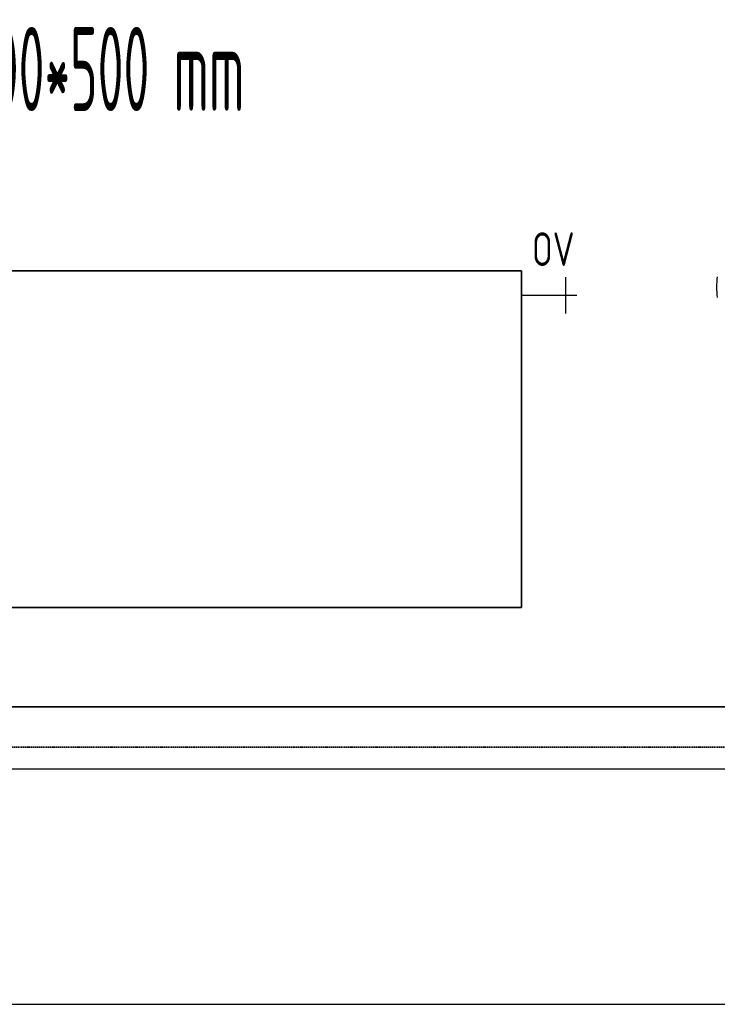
# Model space of a CAD drawing. Header units: millimetres. Extents: x -727 to 69715, y -15705 to 98123.
# Tile 106 of 256: x 26137 to 27174, y -13305 to -11842. Entities that reach past the tile are written whole.
import ezdxf
from ezdxf.enums import TextEntityAlignment as Align

# ---------------------------------------------------------------- set-up
doc = ezdxf.new("R2010")
doc.units = ezdxf.units.MM
doc.linetypes.add('VERDECKT', pattern=[9.525, 6.35, -3.175])
for name, color, linetype, lineweight in [('JS_VYT_POPIS - OBECNĚ', 7, 'Continuous', 5), ('UT_POTRUBI - PŘÍVOD', 1, 'Continuous', 35), ('UT_SCHÉMA_POPIS', 7, 'VERDECKT', 5), ('UT_SCHÉMA_SYMBOLY', 7, 'Continuous', 25), ('UT_SCHÉMA_ZPÁTEČKA', 172, 'VERDECKT', 35), ('UT_ZAŘÍZENÍ - OT', 3, 'Continuous', 35)]:
    doc.layers.add(name, color=color, linetype=linetype, lineweight=lineweight)
doc.styles.add('ISO 2.5', font='isocp.shx', dxfattribs={"width": 0.8, "height": 2.5})
doc.styles.add('VZT_POPIS', font='isocp.shx', dxfattribs={"width": 0.6, "height": 125})

msp = doc.modelspace()

# ---------------------------------------------------------------- linework, layer by layer
for p, q in [((-727.4, -12954.7), (68024.3, -12954.7)), ((-727.4, -13304.7), (68024.3, -13304.7))]:
    msp.add_line(p, q)
at = {"color": 0, "linetype": 'Continuous'}
msp.add_arc((27284.5, -12239), 112, 172.094, 187.906, dxfattribs=at)
at = {"layer": 'UT_POTRUBI - PŘÍVOD'}
msp.add_line((29481, -12862.8), (23695, -12862.8), dxfattribs=at)
at = {"layer": 'UT_SCHÉMA_SYMBOLY'}
for p, q in [((26948.6, -12278.4), (26948.6, -12224.4)), ((26964.6, -12251.4), (26882.7, -12251.4))]:
    msp.add_line(p, q, dxfattribs=at)
at = {"layer": 'UT_SCHÉMA_ZPÁTEČKA', "ltscale": 0.3}
msp.add_line((29827.2, -12922.7), (23628, -12922.7), dxfattribs=at)
at = {"layer": 'UT_ZAŘÍZENÍ - OT', "linetype": 'Continuous'}
for p, q in [((26882.7, -12214.9), (25082.7, -12214.9)), ((26882.7, -12714.9), (26882.7, -12214.9)), ((25082.7, -12714.9), (26882.7, -12714.9))]:
    msp.add_line(p, q, dxfattribs=at)

# ---------------------------------------------------------------- texts
at = {"layer": 'JS_VYT_POPIS - OBECNĚ', "style": 'VZT_POPIS', "width": 0.5}
msp.add_text('D-OT VK typ 20 - 1800*500 mm', height=125, dxfattribs=at).set_placement((25909.4, -11914.9), align=Align.MIDDLE_CENTER)
at = {"layer": 'UT_SCHÉMA_POPIS', "style": 'ISO 2.5', "width": 0.8}
msp.add_text('OV', height=50, dxfattribs=at).set_placement((26898.1, -12182.6), align=Align.MIDDLE_LEFT)

doc.saveas('drawing.dxf')
